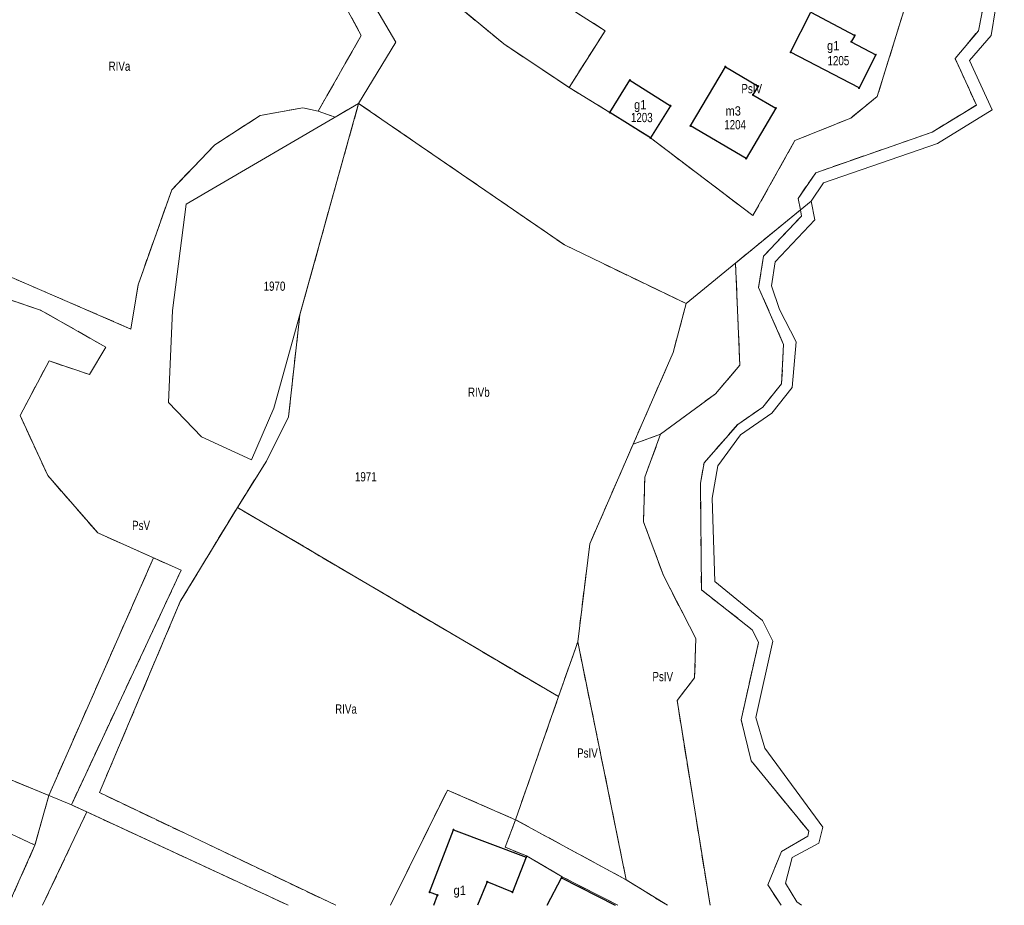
# Model space of a CAD drawing. Header units: metres. Extents: x 7498273 to 7499989, y 5499795 to 5500810.
# Tile 28 of 40: x 7499570 to 7499729, y 5499795 to 5499939. Entities that reach past the tile are written whole.
import ezdxf

# ---------------------------------------------------------------- set-up
doc = ezdxf.new("R2010")
doc.units = ezdxf.units.M
doc.header["$MEASUREMENT"] = 0
doc.linetypes.add('2.25_0.75', pattern=[3, 2.25, -0.75])
doc.layers.get('0').update_dxf_attribs({"color": 2})
for name, color, linetype, lineweight in [('209-oznaczenie konturu klasyfikacyjnego', 7, 'Continuous', 0), ('211-numer działki ewidencyjnej', 7, 'Continuous', 0), ('217-kontur klasyfikacyjny', 7, 'Continuous', 0), ('218-kontur użytku gruntowego', 7, 'Continuous', 0), ('219-działka ewidencyjna', 7, 'Continuous', 0), ('312-budynek ewidencyjny', 7, 'Continuous', 0), ('312-oznaczenie budynku ewidencyjnego', 7, 'Continuous', 0), ('312-oznaczenie budynku ewidencyjnego-Atr117', 7, 'Continuous', 0), ('Punkt budynku', 7, 'Continuous', 0)]:
    doc.layers.add(name, color=color, linetype=linetype, lineweight=lineweight)
doc.styles.get("Standard").update_dxf_attribs({"font": 'Working1250.shx', "width": 0.75})

# ---------------------------------------------------------------- blocks, each defined once
blk = doc.blocks.new('PUNKTBUD')
at = {"color": 0}
blk.add_circle((0, 0), 0.09, dxfattribs=at)

msp = doc.modelspace()

# ---------------------------------------------------------------- linework, layer by layer
at = {"layer": '217-kontur klasyfikacyjny', "color": 3, "linetype": '2.25_0.75', "lineweight": 13, "flags": 128}
for points in [[(7499648.19, 5499934.62), (7499630.46, 5499949.31)], [(7499619.31, 5499946.76), (7499625.09, 5499936)], [(7499725.13, 5499936.77), (7499727.33, 5499947.8)], [(7499714.09, 5499943.34), (7499708.75, 5499926.13)], [(7499664.64, 5499936.76), (7499657.35, 5499941.41)], [(7499625.09, 5499936), (7499618.09, 5499923.72)], [(7499658.78, 5499927.57), (7499664.64, 5499936.76)], [(7499721.37, 5499932.28), (7499725.13, 5499936.77)], [(7499658.78, 5499927.57), (7499648.19, 5499934.62)], [(7499724.82, 5499924.72), (7499721.37, 5499932.28)], [(7499665.4, 5499923.52), (7499658.78, 5499927.57)], [(7499708.75, 5499926.13), (7499704.45, 5499922.6)], [(7499615.13, 5499890.72), (7499624.67, 5499924.98)], [(7499620.84, 5499922.74), (7499624.67, 5499924.98)], [(7499624.67, 5499924.98), (7499658.04, 5499902.06)], [(7499717.64, 5499920.32), (7499724.82, 5499924.72)], [(7499608.7, 5499923.03), (7499601.35, 5499918.29)], [(7499615.6, 5499924.27), (7499608.7, 5499923.03)], [(7499618.09, 5499923.72), (7499615.6, 5499924.27)], [(7499618.09, 5499923.72), (7499620.84, 5499922.74)], [(7499671.96, 5499919.4), (7499665.4, 5499923.52)], [(7499704.45, 5499922.6), (7499695.4, 5499918.96)], [(7499698.76, 5499913.76), (7499717.64, 5499920.32)], [(7499601.35, 5499918.29), (7499594.38, 5499910.98)], [(7499688.59, 5499906.81), (7499671.96, 5499919.4)], [(7499695.4, 5499918.96), (7499688.59, 5499906.81)], [(7499695.9, 5499909.59), (7499698.76, 5499913.76)], [(7499594.38, 5499910.98), (7499588.91, 5499895.59)], [(7499587.74, 5499888.42), (7499541.18, 5499908.6)], [(7499696.28, 5499907.72), (7499695.9, 5499909.59)], [(7499685.77, 5499899.1), (7499696.28, 5499907.72)], [(7499690.31, 5499900.23), (7499696.48, 5499906.73)], [(7499696.48, 5499906.73), (7499696.28, 5499907.72)], [(7499573.12, 5499891.48), (7499539.45, 5499902.93)], [(7499658.04, 5499902.06), (7499677.77, 5499892.53)], [(7499686.48, 5499882.57), (7499685.77, 5499899.1)], [(7499689.51, 5499895.15), (7499690.31, 5499900.23)], [(7499588.91, 5499895.59), (7499587.74, 5499888.42)], [(7499693.57, 5499885.92), (7499689.51, 5499895.15)], [(7499677.77, 5499892.53), (7499675.65, 5499884.59)], [(7499583.71, 5499885.47), (7499573.12, 5499891.48)], [(7499613.32, 5499874.2), (7499615.13, 5499890.72)], [(7499581.03, 5499881.03), (7499583.71, 5499885.47)], [(7499675.65, 5499884.59), (7499669.19, 5499869.78)], [(7499693.24, 5499879.54), (7499693.57, 5499885.92)], [(7499569.8, 5499874.38), (7499574.48, 5499883.26)], [(7499574.48, 5499883.26), (7499581.03, 5499881.03)], [(7499682.52, 5499877.93), (7499686.48, 5499882.57)], [(7499690.19, 5499875.78), (7499693.24, 5499879.54)], [(7499673.63, 5499871.37), (7499682.52, 5499877.93)], [(7499686.12, 5499872.95), (7499690.19, 5499875.78)], [(7499574.28, 5499864.67), (7499569.8, 5499874.38)], [(7499609.74, 5499867.02), (7499613.32, 5499874.2)], [(7499680.66, 5499866.74), (7499686.12, 5499872.95)], [(7499669.19, 5499869.78), (7499673.63, 5499871.37)], [(7499671.07, 5499864.41), (7499673.63, 5499871.37)], [(7499662.14, 5499853.62), (7499669.19, 5499869.78)], [(7499605.01, 5499859.51), (7499609.74, 5499867.02)], [(7499680.08, 5499863.45), (7499680.66, 5499866.74)], [(7499582.37, 5499855.38), (7499574.28, 5499864.67)], [(7499670.85, 5499857.16), (7499671.07, 5499864.41)], [(7499680.23, 5499846.13), (7499680.08, 5499863.45)], [(7499595.75, 5499844.25), (7499605.01, 5499859.51)], [(7499657.07, 5499828.84), (7499605.01, 5499859.51)], [(7499674.09, 5499848.47), (7499670.85, 5499857.16)], [(7499591.42, 5499851.33), (7499582.37, 5499855.38)], [(7499660.19, 5499837.72), (7499662.14, 5499853.62)], [(7499591.42, 5499851.33), (7499574.43, 5499812.83)], [(7499595.91, 5499849.32), (7499591.42, 5499851.33)], [(7499578.1, 5499811.31), (7499595.91, 5499849.32)], [(7499679.34, 5499838.24), (7499674.09, 5499848.47)], [(7499688.48, 5499839.69), (7499680.23, 5499846.13)], [(7499582.65, 5499813.28), (7499595.75, 5499844.25)], [(7499689.49, 5499837.61), (7499688.48, 5499839.69)], [(7499679.13, 5499831.88), (7499679.34, 5499838.24)], [(7499657.07, 5499828.84), (7499660.19, 5499837.72)], [(7499668.06, 5499799.14), (7499660.19, 5499837.72)], [(7499686.68, 5499825.09), (7499689.49, 5499837.61)], [(7499521.93, 5499834.54), (7499574.43, 5499812.83)], [(7499676.29, 5499828.22), (7499679.13, 5499831.88)], [(7499650.11, 5499808.89), (7499657.07, 5499828.84)], [(7499681.644, 5499795.022), (7499676.29, 5499828.22)], [(7499688.32, 5499818.43), (7499686.68, 5499825.09)], [(7499697.64, 5499807.05), (7499688.32, 5499818.43)], [(7499574.43, 5499812.83), (7499572.2, 5499804.78)], [(7499620.978, 5499795.022), (7499582.65, 5499813.28)], [(7499629.827, 5499795.022), (7499639.06, 5499813.7)], [(7499639.06, 5499813.7), (7499650.11, 5499808.89)], [(7499580.61, 5499810.15), (7499578.1, 5499811.31)], [(7499573.431, 5499795.022), (7499580.61, 5499810.15)], [(7499580.61, 5499810.15), (7499613.262, 5499795.022)], [(7499563.66, 5499808.78), (7499572.2, 5499804.78)], [(7499648.44, 5499804.42), (7499650.11, 5499808.89)], [(7499668.06, 5499799.14), (7499650.11, 5499808.89)], [(7499693.23, 5499803.74), (7499697.48, 5499806.2)], [(7499697.48, 5499806.2), (7499697.64, 5499807.05)], [(7499572.2, 5499804.78), (7499567.876, 5499795.022)], [(7499651.89, 5499803.04), (7499648.44, 5499804.42)], [(7499657.69, 5499799.64), (7499651.89, 5499803.04)], [(7499691, 5499798.35), (7499693.23, 5499803.74)], [(7499666.683, 5499795.022), (7499657.69, 5499799.64)], [(7499674.723, 5499795.022), (7499668.06, 5499799.14)], [(7499693.185, 5499795.022), (7499691, 5499798.35)]]:
    msp.add_lwpolyline(points, dxfattribs=at)
at = {"layer": '218-kontur użytku gruntowego', "color": 3, "linetype": 'Continuous', "lineweight": 13, "flags": 128}
for points in [[(7499648.19, 5499934.62), (7499630.46, 5499949.31)], [(7499727.2, 5499936.01), (7499729.34, 5499948.99)], [(7499619.31, 5499946.76), (7499625.09, 5499936)], [(7499725.13, 5499936.77), (7499727.33, 5499947.8)], [(7499714.09, 5499943.34), (7499708.75, 5499926.13)], [(7499664.64, 5499936.76), (7499657.35, 5499941.41)], [(7499625.09, 5499936), (7499618.09, 5499923.72)], [(7499658.78, 5499927.57), (7499664.64, 5499936.76)], [(7499721.37, 5499932.28), (7499725.13, 5499936.77)], [(7499723.71, 5499931.96), (7499727.2, 5499936.01)], [(7499658.78, 5499927.57), (7499648.19, 5499934.62)], [(7499724.82, 5499924.72), (7499721.37, 5499932.28)], [(7499727.38, 5499923.94), (7499723.71, 5499931.96)], [(7499665.4, 5499923.52), (7499658.78, 5499927.57)], [(7499708.75, 5499926.13), (7499704.45, 5499922.6)], [(7499615.13, 5499890.72), (7499624.67, 5499924.98)], [(7499620.84, 5499922.74), (7499624.67, 5499924.98)], [(7499624.67, 5499924.98), (7499658.04, 5499902.06)], [(7499717.64, 5499920.32), (7499724.82, 5499924.72)], [(7499608.7, 5499923.03), (7499601.35, 5499918.29)], [(7499615.6, 5499924.27), (7499608.7, 5499923.03)], [(7499618.09, 5499923.72), (7499615.6, 5499924.27)], [(7499618.09, 5499923.72), (7499620.84, 5499922.74)], [(7499671.96, 5499919.4), (7499665.4, 5499923.52)], [(7499718.5, 5499918.5), (7499727.38, 5499923.94)], [(7499704.45, 5499922.6), (7499695.4, 5499918.96)], [(7499698.76, 5499913.76), (7499717.64, 5499920.32)], [(7499601.35, 5499918.29), (7499594.38, 5499910.98)], [(7499688.59, 5499906.81), (7499671.96, 5499919.4)], [(7499695.4, 5499918.96), (7499688.59, 5499906.81)], [(7499700.04, 5499912.09), (7499718.5, 5499918.5)], [(7499695.9, 5499909.59), (7499698.76, 5499913.76)], [(7499698.03, 5499909.16), (7499700.04, 5499912.09)], [(7499594.38, 5499910.98), (7499588.91, 5499895.59)], [(7499587.74, 5499888.42), (7499541.18, 5499908.6)], [(7499696.28, 5499907.72), (7499695.9, 5499909.59)], [(7499698.65, 5499906.11), (7499698.03, 5499909.16)], [(7499685.77, 5499899.1), (7499696.28, 5499907.72)], [(7499690.31, 5499900.23), (7499696.48, 5499906.73)], [(7499696.48, 5499906.73), (7499696.28, 5499907.72)], [(7499692.19, 5499899.3), (7499698.65, 5499906.11)], [(7499573.12, 5499891.48), (7499539.45, 5499902.93)], [(7499658.04, 5499902.06), (7499677.77, 5499892.53)], [(7499686.48, 5499882.57), (7499685.77, 5499899.1)], [(7499689.51, 5499895.15), (7499690.31, 5499900.23)], [(7499691.58, 5499895.42), (7499692.19, 5499899.3)], [(7499588.91, 5499895.59), (7499587.74, 5499888.42)], [(7499693.57, 5499885.92), (7499689.51, 5499895.15)], [(7499692.92, 5499891.59), (7499691.58, 5499895.42)], [(7499677.77, 5499892.53), (7499675.65, 5499884.59)], [(7499583.71, 5499885.47), (7499573.12, 5499891.48)], [(7499695.6, 5499886.35), (7499692.92, 5499891.59)], [(7499613.32, 5499874.2), (7499615.13, 5499890.72)], [(7499694.96, 5499878.95), (7499695.6, 5499886.35)], [(7499581.03, 5499881.03), (7499583.71, 5499885.47)], [(7499675.65, 5499884.59), (7499669.19, 5499869.78)], [(7499693.24, 5499879.54), (7499693.57, 5499885.92)], [(7499569.8, 5499874.38), (7499574.48, 5499883.26)], [(7499574.48, 5499883.26), (7499581.03, 5499881.03)], [(7499682.52, 5499877.93), (7499686.48, 5499882.57)], [(7499690.19, 5499875.78), (7499693.24, 5499879.54)], [(7499691.68, 5499874.79), (7499694.96, 5499878.95)], [(7499673.63, 5499871.37), (7499682.52, 5499877.93)], [(7499686.12, 5499872.95), (7499690.19, 5499875.78)], [(7499574.28, 5499864.67), (7499569.8, 5499874.38)], [(7499609.74, 5499867.02), (7499613.32, 5499874.2)], [(7499686.55, 5499871.28), (7499691.68, 5499874.79)], [(7499680.66, 5499866.74), (7499686.12, 5499872.95)], [(7499669.19, 5499869.78), (7499673.63, 5499871.37)], [(7499671.07, 5499864.41), (7499673.63, 5499871.37)], [(7499682.89, 5499866.26), (7499686.55, 5499871.28)], [(7499662.14, 5499853.62), (7499669.19, 5499869.78)], [(7499605.01, 5499859.51), (7499609.74, 5499867.02)], [(7499680.08, 5499863.45), (7499680.66, 5499866.74)], [(7499681.97, 5499861), (7499682.89, 5499866.26)], [(7499582.37, 5499855.38), (7499574.28, 5499864.67)], [(7499670.85, 5499857.16), (7499671.07, 5499864.41)], [(7499680.23, 5499846.13), (7499680.08, 5499863.45)], [(7499682.39, 5499847.48), (7499681.97, 5499861)], [(7499595.75, 5499844.25), (7499605.01, 5499859.51)], [(7499657.07, 5499828.84), (7499605.01, 5499859.51)], [(7499674.09, 5499848.47), (7499670.85, 5499857.16)], [(7499591.42, 5499851.33), (7499582.37, 5499855.38)], [(7499660.19, 5499837.72), (7499662.14, 5499853.62)], [(7499591.42, 5499851.33), (7499574.43, 5499812.83)], [(7499595.91, 5499849.32), (7499591.42, 5499851.33)], [(7499578.1, 5499811.31), (7499595.91, 5499849.32)], [(7499679.34, 5499838.24), (7499674.09, 5499848.47)], [(7499688.48, 5499839.69), (7499680.23, 5499846.13)], [(7499690.12, 5499841.2), (7499682.39, 5499847.48)], [(7499582.65, 5499813.28), (7499595.75, 5499844.25)], [(7499689.49, 5499837.61), (7499688.48, 5499839.69)], [(7499691.8, 5499837.85), (7499690.12, 5499841.2)], [(7499679.13, 5499831.88), (7499679.34, 5499838.24)], [(7499657.07, 5499828.84), (7499660.19, 5499837.72)], [(7499668.06, 5499799.14), (7499660.19, 5499837.72)], [(7499686.68, 5499825.09), (7499689.49, 5499837.61)], [(7499689.06, 5499825.46), (7499691.8, 5499837.85)], [(7499521.93, 5499834.54), (7499574.43, 5499812.83)], [(7499676.29, 5499828.22), (7499679.13, 5499831.88)], [(7499650.11, 5499808.89), (7499657.07, 5499828.84)], [(7499681.644, 5499795.022), (7499676.29, 5499828.22)], [(7499690.54, 5499820.49), (7499689.06, 5499825.46)], [(7499688.32, 5499818.43), (7499686.68, 5499825.09)], [(7499699.93, 5499807.67), (7499690.54, 5499820.49)], [(7499697.64, 5499807.05), (7499688.32, 5499818.43)], [(7499574.43, 5499812.83), (7499572.2, 5499804.78)], [(7499620.978, 5499795.022), (7499582.65, 5499813.28)], [(7499629.827, 5499795.022), (7499639.06, 5499813.7)], [(7499639.06, 5499813.7), (7499650.11, 5499808.89)], [(7499580.61, 5499810.15), (7499578.1, 5499811.31)], [(7499573.431, 5499795.022), (7499580.61, 5499810.15)], [(7499580.61, 5499810.15), (7499613.262, 5499795.022)], [(7499563.66, 5499808.78), (7499572.2, 5499804.78)], [(7499648.44, 5499804.42), (7499650.11, 5499808.89)], [(7499668.06, 5499799.14), (7499650.11, 5499808.89)], [(7499693.23, 5499803.74), (7499697.48, 5499806.2)], [(7499697.48, 5499806.2), (7499697.64, 5499807.05)], [(7499699.29, 5499805.08), (7499699.93, 5499807.67)], [(7499572.2, 5499804.78), (7499567.876, 5499795.022)], [(7499694.94, 5499802.77), (7499699.29, 5499805.08)], [(7499651.89, 5499803.04), (7499648.44, 5499804.42)], [(7499657.69, 5499799.64), (7499651.89, 5499803.04)], [(7499691, 5499798.35), (7499693.23, 5499803.74)], [(7499693.87, 5499798.62), (7499694.94, 5499802.77)], [(7499666.683, 5499795.022), (7499657.69, 5499799.64)], [(7499674.723, 5499795.022), (7499668.06, 5499799.14)], [(7499693.185, 5499795.022), (7499691, 5499798.35)], [(7499695.68, 5499795.59), (7499693.87, 5499798.62)], [(7499696.479, 5499795.022), (7499695.68, 5499795.59)]]:
    msp.add_lwpolyline(points, dxfattribs=at)
at = {"layer": '219-działka ewidencyjna', "color": 3, "linetype": 'Continuous', "lineweight": 13, "flags": 128}
for points in [[(7499622.43, 5499949.02), (7499630.7, 5499934.9)], [(7499729.34, 5499948.99), (7499727.2, 5499936.01)], [(7499723.71, 5499931.96), (7499727.2, 5499936.01)], [(7499624.67, 5499924.98), (7499630.7, 5499934.9)], [(7499723.71, 5499931.96), (7499727.38, 5499923.94)], [(7499596.69, 5499908.66), (7499624.67, 5499924.98)], [(7499610.91, 5499875.57), (7499624.67, 5499924.98)], [(7499658.04, 5499902.06), (7499624.67, 5499924.98)], [(7499718.5, 5499918.5), (7499727.38, 5499923.94)], [(7499700.04, 5499912.09), (7499718.5, 5499918.5)], [(7499698.03, 5499909.16), (7499700.04, 5499912.09)], [(7499594.48, 5499891.43), (7499596.69, 5499908.66)], [(7499677.77, 5499892.53), (7499698.03, 5499909.16)], [(7499698.03, 5499909.16), (7499698.65, 5499906.11)], [(7499692.19, 5499899.3), (7499698.65, 5499906.11)], [(7499535.88, 5499904.15), (7499573.12, 5499891.48)], [(7499658.04, 5499902.06), (7499677.77, 5499892.53)], [(7499691.58, 5499895.42), (7499692.19, 5499899.3)], [(7499691.58, 5499895.42), (7499692.92, 5499891.59)], [(7499573.12, 5499891.48), (7499583.71, 5499885.47)], [(7499593.86, 5499876.51), (7499594.48, 5499891.43)], [(7499695.6, 5499886.35), (7499692.92, 5499891.59)], [(7499694.96, 5499878.95), (7499695.6, 5499886.35)], [(7499581.03, 5499881.03), (7499583.71, 5499885.47)], [(7499569.8, 5499874.38), (7499574.48, 5499883.26)], [(7499574.48, 5499883.26), (7499581.03, 5499881.03)], [(7499691.68, 5499874.79), (7499694.96, 5499878.95)], [(7499593.86, 5499876.51), (7499599.2, 5499870.96)], [(7499610.91, 5499875.57), (7499607.29, 5499867.24)], [(7499574.28, 5499864.67), (7499569.8, 5499874.38)], [(7499691.68, 5499874.79), (7499686.55, 5499871.28)], [(7499599.2, 5499870.96), (7499607.29, 5499867.24)], [(7499682.89, 5499866.26), (7499686.55, 5499871.28)], [(7499681.97, 5499861), (7499682.89, 5499866.26)], [(7499574.28, 5499864.67), (7499582.37, 5499855.38)], [(7499681.97, 5499861), (7499682.39, 5499847.48)], [(7499582.37, 5499855.38), (7499595.91, 5499849.32)], [(7499578.1, 5499811.31), (7499595.91, 5499849.32)], [(7499682.39, 5499847.48), (7499690.12, 5499841.2)], [(7499690.12, 5499841.2), (7499691.8, 5499837.85)], [(7499689.06, 5499825.46), (7499691.8, 5499837.85)], [(7499521.93, 5499834.54), (7499578.1, 5499811.31)], [(7499689.06, 5499825.46), (7499690.54, 5499820.49)], [(7499690.54, 5499820.49), (7499699.93, 5499807.67)], [(7499578.1, 5499811.31), (7499613.256, 5499795.022)], [(7499699.29, 5499805.08), (7499699.93, 5499807.67)], [(7499694.94, 5499802.77), (7499699.29, 5499805.08)], [(7499693.87, 5499798.62), (7499694.94, 5499802.77)], [(7499693.87, 5499798.62), (7499695.68, 5499795.59)], [(7499695.68, 5499795.59), (7499696.479, 5499795.022)]]:
    msp.add_lwpolyline(points, dxfattribs=at)
at = {"layer": '312-budynek ewidencyjny', "color": 7, "linetype": 'Continuous', "lineweight": 30, "flags": 128}
for points in [[(7499694.69, 5499933.28), (7499697.97, 5499939.8)], [(7499697.97, 5499939.8), (7499705.09, 5499936.01)], [(7499705.09, 5499936.01), (7499704.54, 5499934.98)], [(7499704.54, 5499934.98), (7499708.5, 5499932.87)], [(7499705.79, 5499927.49), (7499694.69, 5499933.28)], [(7499708.5, 5499932.87), (7499705.79, 5499927.49)], [(7499678.46, 5499921.34), (7499684.12, 5499930.94)], [(7499684.12, 5499930.94), (7499689.43, 5499927.79)], [(7499665.4, 5499923.52), (7499668.65, 5499928.76)], [(7499668.65, 5499928.76), (7499675.24, 5499924.62)], [(7499689.43, 5499927.79), (7499688.59, 5499926.37)], [(7499688.59, 5499926.37), (7499692.31, 5499924.23)], [(7499675.24, 5499924.62), (7499671.96, 5499919.4)], [(7499671.96, 5499919.4), (7499665.4, 5499923.52)], [(7499692.31, 5499924.23), (7499687.49, 5499916.06)], [(7499687.49, 5499916.06), (7499678.46, 5499921.34)], [(7499636.17, 5499797.15), (7499640.04, 5499807.28)], [(7499640.04, 5499807.28), (7499651.81, 5499802.81)], [(7499651.81, 5499802.81), (7499649.6, 5499797.15)], [(7499645.51, 5499798.82), (7499643.953, 5499795.022)], [(7499649.6, 5499797.15), (7499645.51, 5499798.82)], [(7499655.248, 5499795.022), (7499657.57, 5499799.46)], [(7499657.57, 5499799.46), (7499666.262, 5499795.022)], [(7499637.46, 5499796.66), (7499636.17, 5499797.15)], [(7499636.845, 5499795.022), (7499637.46, 5499796.66)]]:
    msp.add_lwpolyline(points, dxfattribs=at)

# ---------------------------------------------------------------- block references
at = {"layer": 'Punkt budynku', "color": 5, "linetype": 'Continuous', "lineweight": 13}
for p in [(7499705.09, 5499936.01), (7499704.54, 5499934.98), (7499694.69, 5499933.28), (7499708.5, 5499932.87), (7499684.12, 5499930.94), (7499668.65, 5499928.76), (7499689.43, 5499927.79), (7499705.79, 5499927.49), (7499688.59, 5499926.37), (7499675.24, 5499924.62), (7499692.31, 5499924.23), (7499665.4, 5499923.52), (7499678.46, 5499921.34), (7499671.96, 5499919.4), (7499687.49, 5499916.06), (7499640.04, 5499807.28), (7499651.81, 5499802.81), (7499645.51, 5499798.82), (7499657.57, 5499799.46), (7499636.17, 5499797.15), (7499637.46, 5499796.66), (7499649.6, 5499797.15)]:
    msp.add_blockref('PUNKTBUD', p, dxfattribs=at)

# ---------------------------------------------------------------- texts
at = {"layer": '209-oznaczenie konturu klasyfikacyjnego', "color": 3, "linetype": 'Continuous', "lineweight": 13, "char_height": 1.5, "attachment_point": 7, "line_spacing_factor": 0.6}
for s, insert in [('\\H1x;\\W0.79;RIVa', (7499584.14, 5499930.25)), ('\\H1x;\\W0.79;PsIV', (7499686.72, 5499926.61)), ('\\H1x;\\W0.79;RIVb', (7499642.39, 5499877.41)), ('\\H1x;\\W0.79;PsV', (7499587.95, 5499855.82)), ('\\H1x;\\W0.79;PsIV', (7499672.3, 5499831.32)), ('\\H1x;\\W0.79;RIVa', (7499620.86, 5499826.06)), ('\\H1x;\\W0.79;PsIV', (7499660.09, 5499818.93))]:
    msp.add_mtext(s, dxfattribs=dict(at, insert=insert))
at = {"layer": '211-numer działki ewidencyjnej', "color": 3, "linetype": 'Continuous', "lineweight": 13, "char_height": 1.5, "attachment_point": 1, "line_spacing_factor": 0.6}
for s, insert in [('\\H1x;\\W0.79;1970', (7499609.27, 5499896.11)), ('\\H1x;\\W0.79;1971', (7499624.07, 5499865.22))]:
    msp.add_mtext(s, dxfattribs=dict(at, insert=insert))
at = {"layer": '312-oznaczenie budynku ewidencyjnego', "color": 7, "linetype": 'Continuous', "lineweight": 13, "char_height": 1.5, "attachment_point": 1, "line_spacing_factor": 0.6}
for s, insert in [('\\H1x;\\W0.79;1205', (7499700.68, 5499932.67)), ('\\H1x;\\W0.79;1203', (7499668.81, 5499923.45)), ('\\H1x;\\W0.79;1204', (7499683.94, 5499922.29))]:
    msp.add_mtext(s, dxfattribs=dict(at, insert=insert))
at = {"layer": '312-oznaczenie budynku ewidencyjnego-Atr117', "color": 7, "char_height": 1.5, "line_spacing_factor": 0.6}
for s, insert, attachment_point in [('\\H1x;\\W0.9;g1', (7499701.6, 5499933.15), 8), ('\\H1x;\\W0.9;g1', (7499670.32, 5499923.58), 8), ('\\H1x;\\W0.9;m3', (7499685.39, 5499923), 8), ('\\H1x;\\W0.9;g1', (7499640.06, 5499798.21), 1)]:
    msp.add_mtext(s, dxfattribs=dict(at, insert=insert, attachment_point=attachment_point))

doc.saveas('drawing.dxf')
